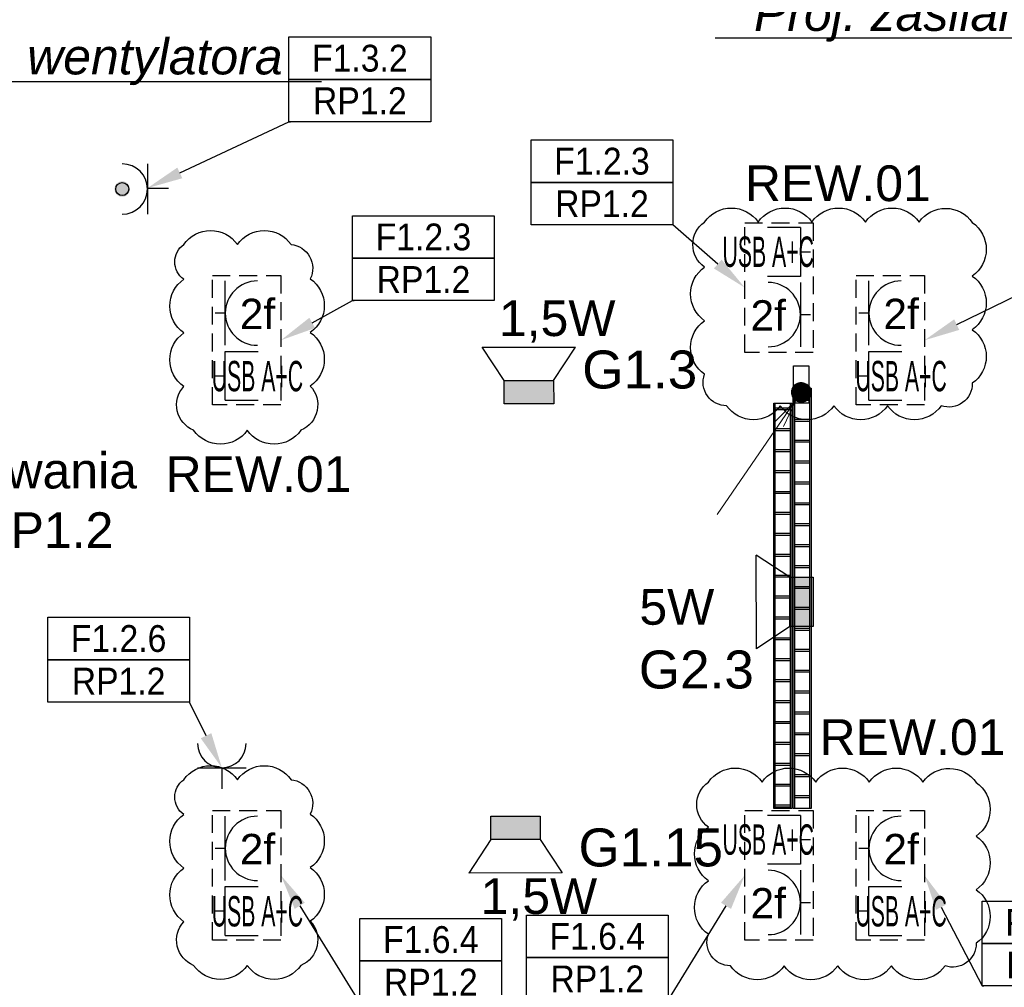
# Model space of a CAD drawing. Header units: millimetres. Extents: x 38232 to 48274, y 14703 to 20376.
# Tile 10 of 23: x 40375 to 40926, y 15299 to 15840. Entities that reach past the tile are written whole.
import ezdxf
from ezdxf import colors
from ezdxf.entities.mleader import LeaderData, LeaderLine
from ezdxf.enums import TextEntityAlignment as Align
from ezdxf.math import Vec2, Vec3

# ---------------------------------------------------------------- set-up
doc = ezdxf.new("R2010")
doc.units = ezdxf.units.MM
doc.linetypes.add('DASHED', pattern=[0.75, 0.5, -0.25])
for name, color, linetype in [('_IE_Adresy_Obwodów', 246, 'Continuous'), ('_IE_Gniazda_230V_IP20', 5, 'Continuous'), ('_IE_Gniazda_230V_IP44', 5, 'Continuous'), ('_IE_Opisy obwodów', 244, 'Continuous'), ('_IE_Radiowezel', 200, 'Continuous'), ('_IE_Radiowęzeł okablowanie', 190, 'Continuous'), ('_IE_REW01', 30, 'Continuous'), ('_IE_Strefy oddziaływania rozdzielnic elektrycznych', 240, 'Continuous'), ('_IE_Trasy kablowe IE', 150, 'Continuous'), ('_IE_Trasy kablowe IT', 94, 'Continuous'), ('_IE_Zestaw_PEL', 5, 'Continuous')]:
    doc.layers.add(name, color=color, linetype=linetype)
doc.layers.add('internet  [  sieć', color=204, linetype='Continuous', lineweight=30)
doc.layers.add('US-IT-trasy-kablowe', color=3, linetype='Continuous', lineweight=18)
doc.styles.add('ARIAL', font='arial.ttf')
doc.styles.get("Standard").update_dxf_attribs({"font": 'ARIAL.TTF'})

# ---------------------------------------------------------------- blocks, each defined once
blk = doc.blocks.new('*U5174')
at = {"layer": '_IE_Gniazda_230V_IP20', "color": 5}
for p, q in [((-13.57, -13.57), (13.57, -13.57)), ((0, -13.57), (0, -25.33))]:
    blk.add_line(p, q, dxfattribs=at)
blk.add_arc((0, 0), 13.57, 180, 0, dxfattribs=at)
at = {"layer": '_IE_Gniazda_230V_IP20', "color": 240, "style": 'ARIAL', "flags": 12}
blk.add_attdef('WYS', text='', height=17, rotation=270, dxfattribs=at).set_placement((0, 59.07), align=Align.MIDDLE)
blk.add_attdef('IL', text='', height=17, dxfattribs=at).set_placement((0, 0), align=Align.MIDDLE)
blk = doc.blocks.new('G$C06D19BF9')
at = {"layer": '_IE_Radiowezel'}
h = blk.add_hatch(color=256, dxfattribs=at)
h.dxf.hatch_style = 1
h.paths.add_polyline_path([(13.09, 13.85), (-0.02, 13.83), (0.02, -13.83), (13.13, -13.82)])
at = {"layer": '_IE_Radiowezel', "ltscale": 0.02}
for p, q in [((13.09, 13.85), (31.75, 26.18)), ((31.75, 26.18), (31.81, -26.1)), ((13.13, -13.82), (31.81, -26.1))]:
    blk.add_line(p, q, dxfattribs=at)
blk.add_lwpolyline([(13.09, 13.85), (13.13, -13.82), (0.02, -13.83), (-0.02, 13.83)], close=True, dxfattribs=at)
blk.add_lwpolyline([(13.09, 13.85), (13.13, -13.82)], dxfattribs=at)
blk = doc.blocks.new('A$C471F366E')
at = {"layer": 'US-IT-trasy-kablowe'}
for p, q in [((0, 0), (-47.02, -68.4)), ((-3.14, -4.57), (-14.37, -16.24)), ((-3.14, -4.57), (-10.02, -19.23))]:
    blk.add_line(p, q, dxfattribs=at)
blk = doc.blocks.new('*U7952')
at = {"layer": '_IE_Gniazda_230V_IP44'}
h = blk.add_hatch(color=256, dxfattribs=at)
edge = h.paths.add_edge_path()
edge.add_arc((18.26, 18.32), 4.34, 180.1805, 540.1805)
for p, q in [((32.33, 32.47), (32.42, 4.25)), ((32.37, 18.9), (44.13, 18.94))]:
    blk.add_line(p, q, dxfattribs=at)
blk.add_circle((18.26, 18.32), 3.62, dxfattribs=at)
blk.add_arc((18.26, 18.32), 14.11, 270.1805, 90.1805, dxfattribs=at)
blk = doc.blocks.new('*U22910')
h = blk.add_hatch()
h.set_pattern_fill('JIS_LC_8A', color=256, scale=15, angle=45)
h.set_pattern_definition([(90, (-3429.65, -400), (-117, 2e-14), []), (90, (-3419.05, -389.39), (-117, 2e-14), [])])
h.paths.add_polyline_path([(-1649.4, -158.3), (702.6, -158.3), (702.6, -241.7), (-1649.4, -241.7)])
for points in [[(-1649.4, -150), (702.6, -150), (702.6, -250), (-1649.4, -250)], [(-1649.4, -158.3), (702.6, -158.3), (702.6, -241.7), (-1649.4, -241.7)]]:
    blk.add_lwpolyline(points, close=True)
blk = doc.blocks.new('*U9285')
h = blk.add_hatch()
h.set_pattern_fill('JIS_LC_8A', color=256, scale=15, angle=45)
h.set_pattern_definition([(90, (-71875.58, -400), (-117, 2e-14), []), (90, (-71864.97, -389.39), (-117, 2e-14), [])])
h.paths.add_polyline_path([(-35830.6, -158.3), (-33562.1, -158.3), (-33562.1, -241.7), (-35830.6, -241.7)])
for points in [[(-35830.6, -150), (-33562.1, -150), (-33562.1, -250), (-35830.6, -250)], [(-35830.6, -158.3), (-33562.1, -158.3), (-33562.1, -241.7), (-35830.6, -241.7)]]:
    blk.add_lwpolyline(points, close=True)
blk = doc.blocks.new('*U42561')
at = {"layer": '_IE_Zestaw_PEL', "color": 230, "linetype": 'DASHED', "ltscale": 20}
for p, q in [((-2.06, 72.48), (36.24, 72.48)), ((-2.06, 0), (-2.06, 72.48)), ((36.24, 72.48), (36.24, 0)), ((36.24, 0), (-2.06, 0))]:
    blk.add_line(p, q, dxfattribs=at)
at = {"layer": '_IE_Zestaw_PEL'}
for p, q in [((5.1, 33.39), (5.1, 69.39)), ((5.1, 51.39), (-0.54, 51.39)), ((5.1, 29.98), (23.47, 29.98)), ((5.1, 2.67), (5.1, 29.98)), ((5.1, 16.17), (-0.54, 16.17)), ((5.1, 2.67), (23.47, 2.67))]:
    blk.add_line(p, q, dxfattribs=at)
blk.add_arc((23.1, 51.39), 18, 90, 270, dxfattribs=at)
at = {"layer": '_IE_Zestaw_PEL', "color": 240, "style": 'ARIAL', "flags": 12}
for tag, p in [('G4', (23.1, 51.39)), ('L4', (23.1, 16.17))]:
    blk.add_attdef(tag, text='', height=17, dxfattribs=at).set_placement(p, align=Align.MIDDLE)
blk = doc.blocks.new('*U42562')
at = {"layer": '_IE_Zestaw_PEL', "color": 230, "linetype": 'DASHED', "ltscale": 20}
for p, q in [((-2.06, 72.48), (36.24, 72.48)), ((-2.06, 0), (-2.06, 72.48)), ((36.24, 72.48), (36.24, 0)), ((36.24, 0), (-2.06, 0))]:
    blk.add_line(p, q, dxfattribs=at)
at = {"layer": '_IE_Zestaw_PEL'}
for p, q in [((29.09, 69.81), (10.71, 69.81)), ((29.09, 69.81), (29.09, 42.51)), ((29.09, 56.31), (34.72, 56.31)), ((29.09, 42.51), (10.71, 42.51)), ((29.09, 39.09), (29.09, 3.09)), ((29.09, 21.09), (34.72, 21.09))]:
    blk.add_line(p, q, dxfattribs=at)
blk.add_arc((11.09, 21.09), 18, 270, 90, dxfattribs=at)
at = {"layer": '_IE_Zestaw_PEL', "color": 240, "style": 'ARIAL', "flags": 12}
for tag, p in [('L5', (11.09, 56.31)), ('G5', (11.09, 21.09))]:
    blk.add_attdef(tag, text='', height=17, dxfattribs=at).set_placement(p, align=Align.MIDDLE)
blk = doc.blocks.new('*U42879')
at = {"layer": '_IE_Adresy_Obwodów', "color": 7}
for points in [[(-792.5, 474.4), (0, 474.4), (0, 237.2), (-792.5, 237.2)], [(-792.5, 237.2), (0, 237.2), (0, 0), (-792.5, 0)]]:
    blk.add_lwpolyline(points, close=True, dxfattribs=at)
at = {"layer": '_IE_Adresy_Obwodów', "width": 0.9, "flags": 12}
for tag, p in [('ADRES', (-396.2, 355.8)), ('ROZDZ', (-396.2, 118.6))]:
    blk.add_attdef(tag, text='', height=150, dxfattribs=at).set_placement(p, align=Align.MIDDLE)
ml = blk.add_multileader_mtext('Standard')
ml.set_content(' ')
ml.set_leader_properties()
ml.build(insert=Vec2(0, 0))
ml.multileader.update_dxf_attribs({"arrow_head_size": 200})
ctx = ml.context
ctx.base_point, ctx.arrow_head_size, ctx.plane_origin = Vec3(-13.6, 0), 200, Vec3(553.5, 71.8)
ctx.text_align_type = 2
notes = []
notes.append((ctx, [(0, (1, 1, 0), (0, 0), (-1, 0), 8, [(0, [(181.5, -367.6), (0, 0)], 0, [])])]))
ctx.mtext.insert, ctx.mtext.alignment, ctx.mtext.flow_direction = Vec3(-10, 2), 3, 5
for ctx, leaders in notes:
    for number, flags, end, landing, length, lines in leaders:
        leader = LeaderData()
        leader.index, (leader.has_last_leader_line, leader.has_dogleg_vector, leader.attachment_direction) = number, flags
        leader.last_leader_point, leader.dogleg_vector, leader.dogleg_length = Vec3(end), Vec3(landing), length
        for number, points, colour, breaks in lines:
            line = LeaderLine()
            line.index, line.vertices, line.color, line.breaks = number, Vec3.list(points), colors.encode_raw_color(colour), breaks
            leader.lines.append(line)
        ctx.leaders.append(leader)
blk = doc.blocks.new('*U42613')
at = {"layer": '_IE_Adresy_Obwodów', "color": 7}
for points in [[(-792.5, 474.4), (0, 474.4), (0, 237.2), (-792.5, 237.2)], [(-792.5, 237.2), (0, 237.2), (0, 0), (-792.5, 0)]]:
    blk.add_lwpolyline(points, close=True, dxfattribs=at)
at = {"layer": '_IE_Adresy_Obwodów', "width": 0.9, "flags": 12}
for tag, p in [('ADRES', (-396.2, 355.8)), ('ROZDZ', (-396.2, 118.6))]:
    blk.add_attdef(tag, text='', height=150, dxfattribs=at).set_placement(p, align=Align.MIDDLE)
ml = blk.add_multileader_mtext('Standard')
ml.set_content(' ')
ml.set_leader_properties()
ml.build(insert=Vec2(0, 0))
ml.multileader.update_dxf_attribs({"arrow_head_size": 200})
ctx = ml.context
ctx.base_point, ctx.arrow_head_size, ctx.plane_origin = Vec3(-784.5, 0), 200, Vec3(-1345.9, 71.8)
notes = []
notes.append((ctx, [(0, (1, 1, 0), (-792.5, 0), (1, 0), 8, [(0, [(-1584.2, -371.2), (-792.5, 0)], 0, [])])]))
ctx.mtext.insert, ctx.mtext.flow_direction = Vec3(-782.5, 2), 5
for ctx, leaders in notes:
    for number, flags, end, landing, length, lines in leaders:
        leader = LeaderData()
        leader.index, (leader.has_last_leader_line, leader.has_dogleg_vector, leader.attachment_direction) = number, flags
        leader.last_leader_point, leader.dogleg_vector, leader.dogleg_length = Vec3(end), Vec3(landing), length
        for number, points, colour, breaks in lines:
            line = LeaderLine()
            line.index, line.vertices, line.color, line.breaks = number, Vec3.list(points), colors.encode_raw_color(colour), breaks
            leader.lines.append(line)
        ctx.leaders.append(leader)
blk = doc.blocks.new('*U36951')
at = {"layer": '_IE_Adresy_Obwodów', "color": 7}
for points in [[(-792.5, 474.4), (0, 474.4), (0, 237.2), (-792.5, 237.2)], [(-792.5, 237.2), (0, 237.2), (0, 0), (-792.5, 0)]]:
    blk.add_lwpolyline(points, close=True, dxfattribs=at)
at = {"layer": '_IE_Adresy_Obwodów', "width": 0.9, "flags": 12}
for tag, p in [('ADRES', (-396.2, 355.8)), ('ROZDZ', (-396.2, 118.6))]:
    blk.add_attdef(tag, text='', height=150, dxfattribs=at).set_placement(p, align=Align.MIDDLE)
ml = blk.add_multileader_mtext('Standard')
ml.set_content(' ')
ml.set_leader_properties()
ml.build(insert=Vec2(0, 0))
ml.multileader.update_dxf_attribs({"arrow_head_size": 200})
ctx = ml.context
ctx.base_point, ctx.arrow_head_size, ctx.plane_origin = Vec3(-784.5, 0), 200, Vec3(-1345.9, 71.8)
notes = []
notes.append((ctx, [(0, (1, 1, 0), (-792.5, 0), (1, 0), 8, [(0, [(-1193.3, -222.3), (-792.5, 0)], 0, [])])]))
ctx.mtext.insert, ctx.mtext.flow_direction = Vec3(-782.5, 2), 5
for ctx, leaders in notes:
    for number, flags, end, landing, length, lines in leaders:
        leader = LeaderData()
        leader.index, (leader.has_last_leader_line, leader.has_dogleg_vector, leader.attachment_direction) = number, flags
        leader.last_leader_point, leader.dogleg_vector, leader.dogleg_length = Vec3(end), Vec3(landing), length
        for number, points, colour, breaks in lines:
            line = LeaderLine()
            line.index, line.vertices, line.color, line.breaks = number, Vec3.list(points), colors.encode_raw_color(colour), breaks
            leader.lines.append(line)
        ctx.leaders.append(leader)
blk = doc.blocks.new('*U36955')
at = {"layer": '_IE_Adresy_Obwodów', "color": 7}
for points in [[(-792.5, 474.4), (0, 474.4), (0, 237.2), (-792.5, 237.2)], [(-792.5, 237.2), (0, 237.2), (0, 0), (-792.5, 0)]]:
    blk.add_lwpolyline(points, close=True, dxfattribs=at)
at = {"layer": '_IE_Adresy_Obwodów', "width": 0.9, "flags": 12}
for tag, p in [('ADRES', (-396.2, 355.8)), ('ROZDZ', (-396.2, 118.6))]:
    blk.add_attdef(tag, text='', height=150, dxfattribs=at).set_placement(p, align=Align.MIDDLE)
ml = blk.add_multileader_mtext('Standard')
ml.set_content(' ')
ml.set_leader_properties()
ml.build(insert=Vec2(0, 0))
ml.multileader.update_dxf_attribs({"arrow_head_size": 200})
ctx = ml.context
ctx.base_point, ctx.arrow_head_size, ctx.plane_origin = Vec3(-13.6, 0), 200, Vec3(553.5, 71.8)
ctx.text_align_type = 2
notes = []
notes.append((ctx, [(0, (1, 1, 0), (0, 0), (-1, 0), 8, [(0, [(402.2, -351.5), (0, 0)], 0, [])])]))
ctx.mtext.insert, ctx.mtext.alignment, ctx.mtext.flow_direction = Vec3(-10, 2), 3, 5
for ctx, leaders in notes:
    for number, flags, end, landing, length, lines in leaders:
        leader = LeaderData()
        leader.index, (leader.has_last_leader_line, leader.has_dogleg_vector, leader.attachment_direction) = number, flags
        leader.last_leader_point, leader.dogleg_vector, leader.dogleg_length = Vec3(end), Vec3(landing), length
        for number, points, colour, breaks in lines:
            line = LeaderLine()
            line.index, line.vertices, line.color, line.breaks = number, Vec3.list(points), colors.encode_raw_color(colour), breaks
            leader.lines.append(line)
        ctx.leaders.append(leader)
blk = doc.blocks.new('*U42622')
at = {"layer": '_IE_Adresy_Obwodów', "color": 7}
for points in [[(-792.5, 474.4), (0, 474.4), (0, 237.2), (-792.5, 237.2)], [(-792.5, 237.2), (0, 237.2), (0, 0), (-792.5, 0)]]:
    blk.add_lwpolyline(points, close=True, dxfattribs=at)
at = {"layer": '_IE_Adresy_Obwodów', "width": 0.9, "flags": 12}
for tag, p in [('ADRES', (-396.2, 355.8)), ('ROZDZ', (-396.2, 118.6))]:
    blk.add_attdef(tag, text='', height=150, dxfattribs=at).set_placement(p, align=Align.MIDDLE)
ml = blk.add_multileader_mtext('Standard')
ml.set_content(' ')
ml.set_leader_properties()
ml.build(insert=Vec2(0, 0))
ml.multileader.update_dxf_attribs({"arrow_head_size": 200})
ctx = ml.context
ctx.base_point, ctx.arrow_head_size, ctx.plane_origin = Vec3(-784.5, 0), 200, Vec3(-1345.9, 71.8)
notes = []
notes.append((ctx, [(0, (1, 1, 0), (-792.5, 0), (1, 0), 8, [(0, [(-1314.9, -253.9), (-792.5, 0)], 0, [])])]))
ctx.mtext.insert, ctx.mtext.flow_direction = Vec3(-782.5, 2), 5
for ctx, leaders in notes:
    for number, flags, end, landing, length, lines in leaders:
        leader = LeaderData()
        leader.index, (leader.has_last_leader_line, leader.has_dogleg_vector, leader.attachment_direction) = number, flags
        leader.last_leader_point, leader.dogleg_vector, leader.dogleg_length = Vec3(end), Vec3(landing), length
        for number, points, colour, breaks in lines:
            line = LeaderLine()
            line.index, line.vertices, line.color, line.breaks = number, Vec3.list(points), colors.encode_raw_color(colour), breaks
            leader.lines.append(line)
        ctx.leaders.append(leader)
blk = doc.blocks.new('*U42650')
at = {"layer": '_IE_Adresy_Obwodów', "color": 7}
for points in [[(-792.5, 474.4), (0, 474.4), (0, 237.2), (-792.5, 237.2)], [(-792.5, 237.2), (0, 237.2), (0, 0), (-792.5, 0)]]:
    blk.add_lwpolyline(points, close=True, dxfattribs=at)
at = {"layer": '_IE_Adresy_Obwodów', "width": 0.9, "flags": 12}
for tag, p in [('ADRES', (-396.2, 355.8)), ('ROZDZ', (-396.2, 118.6))]:
    blk.add_attdef(tag, text='', height=150, dxfattribs=at).set_placement(p, align=Align.MIDDLE)
ml = blk.add_multileader_mtext('Standard')
ml.set_content(' ')
ml.set_leader_properties()
ml.build(insert=Vec2(0, 0))
ml.multileader.update_dxf_attribs({"arrow_head_size": 200})
ctx = ml.context
ctx.base_point, ctx.arrow_head_size, ctx.plane_origin = Vec3(-784.5, 0), 200, Vec3(-1345.9, 71.8)
notes = []
notes.append((ctx, [(0, (1, 1, 0), (-792.5, 0), (1, 0), 8, [(0, [(-1115.3, 618.3), (-792.5, 0)], 0, [])])]))
ctx.mtext.insert, ctx.mtext.flow_direction = Vec3(-782.5, 2), 5
for ctx, leaders in notes:
    for number, flags, end, landing, length, lines in leaders:
        leader = LeaderData()
        leader.index, (leader.has_last_leader_line, leader.has_dogleg_vector, leader.attachment_direction) = number, flags
        leader.last_leader_point, leader.dogleg_vector, leader.dogleg_length = Vec3(end), Vec3(landing), length
        for number, points, colour, breaks in lines:
            line = LeaderLine()
            line.index, line.vertices, line.color, line.breaks = number, Vec3.list(points), colors.encode_raw_color(colour), breaks
            leader.lines.append(line)
        ctx.leaders.append(leader)
blk = doc.blocks.new('*U42660')
at = {"layer": '_IE_Adresy_Obwodów', "color": 7}
for points in [[(-792.5, 474.4), (0, 474.4), (0, 237.2), (-792.5, 237.2)], [(-792.5, 237.2), (0, 237.2), (0, 0), (-792.5, 0)]]:
    blk.add_lwpolyline(points, close=True, dxfattribs=at)
at = {"layer": '_IE_Adresy_Obwodów', "width": 0.9, "flags": 12}
for tag, p in [('ADRES', (-396.2, 355.8)), ('ROZDZ', (-396.2, 118.6))]:
    blk.add_attdef(tag, text='', height=150, dxfattribs=at).set_placement(p, align=Align.MIDDLE)
ml = blk.add_multileader_mtext('Standard')
ml.set_content(' ')
ml.set_leader_properties()
ml.build(insert=Vec2(0, 0))
ml.multileader.update_dxf_attribs({"arrow_head_size": 200})
ctx = ml.context
ctx.base_point, ctx.arrow_head_size, ctx.plane_origin = Vec3(-784.5, 0), 200, Vec3(-1345.9, 71.8)
notes = []
notes.append((ctx, [(0, (1, 1, 0), (-792.5, 0), (1, 0), 8, [(0, [(-1234.5, 714.7), (-792.5, 0)], 0, [])])]))
ctx.mtext.insert, ctx.mtext.flow_direction = Vec3(-782.5, 2), 5
for ctx, leaders in notes:
    for number, flags, end, landing, length, lines in leaders:
        leader = LeaderData()
        leader.index, (leader.has_last_leader_line, leader.has_dogleg_vector, leader.attachment_direction) = number, flags
        leader.last_leader_point, leader.dogleg_vector, leader.dogleg_length = Vec3(end), Vec3(landing), length
        for number, points, colour, breaks in lines:
            line = LeaderLine()
            line.index, line.vertices, line.color, line.breaks = number, Vec3.list(points), colors.encode_raw_color(colour), breaks
            leader.lines.append(line)
        ctx.leaders.append(leader)
blk = doc.blocks.new('*U36976')
at = {"layer": '_IE_Adresy_Obwodów', "color": 7}
for points in [[(-792.5, 474.4), (0, 474.4), (0, 237.2), (-792.5, 237.2)], [(-792.5, 237.2), (0, 237.2), (0, 0), (-792.5, 0)]]:
    blk.add_lwpolyline(points, close=True, dxfattribs=at)
at = {"layer": '_IE_Adresy_Obwodów', "width": 0.9, "flags": 12}
for tag, p in [('ADRES', (-396.2, 355.8)), ('ROZDZ', (-396.2, 118.6))]:
    blk.add_attdef(tag, text='', height=150, dxfattribs=at).set_placement(p, align=Align.MIDDLE)
ml = blk.add_multileader_mtext('Standard')
ml.set_content(' ')
ml.set_leader_properties()
ml.build(insert=Vec2(0, 0))
ml.multileader.update_dxf_attribs({"arrow_head_size": 200})
ctx = ml.context
ctx.base_point, ctx.arrow_head_size, ctx.plane_origin = Vec3(-13.6, 0), 200, Vec3(553.5, 71.8)
ctx.text_align_type = 2
notes = []
notes.append((ctx, [(0, (1, 1, 0), (0, 0), (-1, 0), 8, [(0, [(428.3, 696.7), (0, 0)], 0, [])])]))
ctx.mtext.insert, ctx.mtext.alignment, ctx.mtext.flow_direction = Vec3(-10, 2), 3, 5
for ctx, leaders in notes:
    for number, flags, end, landing, length, lines in leaders:
        leader = LeaderData()
        leader.index, (leader.has_last_leader_line, leader.has_dogleg_vector, leader.attachment_direction) = number, flags
        leader.last_leader_point, leader.dogleg_vector, leader.dogleg_length = Vec3(end), Vec3(landing), length
        for number, points, colour, breaks in lines:
            line = LeaderLine()
            line.index, line.vertices, line.color, line.breaks = number, Vec3.list(points), colors.encode_raw_color(colour), breaks
            leader.lines.append(line)
        ctx.leaders.append(leader)

msp = doc.modelspace()

# ---------------------------------------------------------------- hatches: boundary and pattern name
at = {"layer": 'US-IT-trasy-kablowe', "lineweight": 25, "ltscale": 3}
h = msp.add_hatch(dxfattribs=at)
h.set_pattern_fill('ANSI31', color=256)
h.set_pattern_definition([(45, (13640.96783, 13994.39293), (-0.08838834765, 0.08838834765), [])])
h.paths.add_polyline_path([(40815.71, 15636.41, 0.599822), (40807.15, 15631.84, 0.24369), (40809.48, 15627.35), (40809.49, 15627.37), (40812.64, 15631.94)])
h.paths.add_polyline_path([(40818.15, 15631.84, 0.250139), (40815.71, 15636.41), (40812.64, 15631.94), (40809.49, 15627.37), (40809.48, 15627.35, 0.049695), (40810.43, 15626.81), (40814.87, 15626.81, 0.297339)])

# ---------------------------------------------------------------- linework, layer by layer
at = {"layer": '_IE_REW01'}
for points in [[(40758.53, 15727.21, -0.5206), (40788.53, 15727.21, -0.5206), (40818.53, 15727.21, -0.5206), (40848.53, 15727.21, -0.5206), (40878.53, 15727.21, -0.5206), (40908.28, 15726.96, -0.5206), (40908.28, 15696.96, -0.5206), (40908.28, 15666.96, -0.5206), (40908.28, 15636.96, -0.5206), (40890.89, 15624.36, -0.5206), (40860.89, 15624.36, -0.5206), (40830.89, 15624.36, -0.5206), (40800.89, 15624.36, -0.5206), (40770.89, 15624.36, -0.5206), (40758.53, 15641.99, -0.5206), (40758.53, 15671.99, -0.5206), (40758.53, 15701.99, -0.5206), (40758.53, 15727.21, -0.5206)], [(40467.28, 15714.63, -0.5206), (40497.28, 15714.63, -0.5206), (40527.28, 15714.63, -0.5206), (40538.05, 15695.4, -0.5206), (40538.05, 15665.4, -0.5206), (40538.05, 15635.4, -0.5206), (40532.79, 15610.66, -0.5206), (40502.79, 15610.66, -0.5206), (40472.79, 15610.66, -0.5206), (40467.28, 15635.15, -0.5206), (40467.28, 15665.15, -0.5206), (40467.28, 15695.15, -0.5206), (40467.28, 15714.63, -0.5206)], [(40467.28, 15415.14, -0.5206), (40497.28, 15415.14, -0.5206), (40527.28, 15415.14, -0.5206), (40538.05, 15395.92, -0.5206), (40538.05, 15365.92, -0.5206), (40538.05, 15335.92, -0.5206), (40532.79, 15311.18, -0.5206), (40502.79, 15311.18, -0.5206), (40472.79, 15311.18, -0.5206), (40467.28, 15335.67, -0.5206), (40467.28, 15365.67, -0.5206), (40467.28, 15395.67, -0.5206), (40467.28, 15415.14, -0.5206)], [(40760.69, 15413.82, -0.5206), (40790.69, 15413.82, -0.5206), (40820.69, 15413.82, -0.5206), (40850.69, 15413.82, -0.5206), (40880.69, 15413.82, -0.5206), (40910.44, 15413.57, -0.5206), (40910.44, 15383.57, -0.5206), (40910.44, 15353.57, -0.5206), (40910.44, 15323.57, -0.5206), (40893.05, 15310.97, -0.5206), (40863.05, 15310.97, -0.5206), (40833.05, 15310.97, -0.5206), (40803.05, 15310.97, -0.5206), (40773.05, 15310.97, -0.5206), (40760.69, 15328.61, -0.5206), (40760.69, 15358.61, -0.5206), (40760.69, 15388.61, -0.5206), (40760.69, 15413.82, -0.5206)]]:
    msp.add_lwpolyline(points, format="xyb", close=True, dxfattribs=at)
at = {"layer": 'internet  [  sieć'}
msp.add_lwpolyline([(40808.25, 15646.65), (40816.88, 15646.65), (40816.88, 15625.81), (40808.25, 15625.81)], close=True, dxfattribs=at)
at = {"layer": 'US-IT-trasy-kablowe'}
msp.add_circle((40812.65, 15631.84), 5.5, dxfattribs=at)

# ---------------------------------------------------------------- block references
for p, rotation in [((40660.32, 15625.4), 90), ((40819.3, 15514.62), 180), ((40652.8, 15394.72), 270)]:
    msp.add_blockref('G$C06D19BF9', p, dxfattribs=dict(rotation=rotation))
at = {"layer": '_IE_Adresy_Obwodów', "xscale": 0.1, "yscale": 0.1, "zscale": 0.1}
for name, p, values in [('*U42613', (40605.36, 15783.3), {'ADRES': 'F1.3.2', 'ROZDZ': 'RP1.2'}), ('*U36955', (40740.77, 15725.67), {'ADRES': 'F1.2.3', 'ROZDZ': 'RP1.2'}), ('*U42622', (41013.09, 15686.44), {'ADRES': 'F1.2.4', 'ROZDZ': 'RP1.2'}), ('*U36951', (40640.94, 15683.28), {'ADRES': 'F1.2.3', 'ROZDZ': 'RP1.2'}), ('*U42879', (40470.43, 15458.55, 250), {'ADRES': 'F1.2.6', 'ROZDZ': 'RP1.2'}), ('*U42660', (40645.06, 15290.09), {'ADRES': 'F1.6.4', 'ROZDZ': 'RP1.2'}), ('*U36976', (40738.17, 15291.9), {'ADRES': 'F1.6.4', 'ROZDZ': 'RP1.2'}), ('*U42650', (40993.13, 15299.73), {'ADRES': 'F1.6.3', 'ROZDZ': 'RP1.2'})]:
    msp.add_blockref(name, p, dxfattribs=at).add_auto_attribs(values)
at = {"layer": '_IE_Gniazda_230V_IP20'}
msp.add_blockref('*U5174', (40488.58, 15435.36, 250), dxfattribs=at)
at = {"layer": '_IE_Gniazda_230V_IP44', "rotation": 359.8194695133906}
msp.add_blockref('*U7952', (40414.51, 15727.38), dxfattribs=at)
at = {"layer": '_IE_Trasy kablowe IE', "xscale": 0.1, "yscale": 0.1, "zscale": 0.1, "rotation": 270}
msp.add_blockref('*U9285', (40822.29, 12042.8), dxfattribs=at)
at = {"layer": '_IE_Trasy kablowe IT', "xscale": 0.1, "yscale": 0.1, "zscale": 0.1, "rotation": 90}
msp.add_blockref('*U22910', (40793.14, 15563.95), dxfattribs=at)
at = {"layer": '_IE_Zestaw_PEL'}
ref = msp.add_blockref('*U42562', (40783.06, 15654.27), dxfattribs=at)
ref.add_attrib('L5', 'USB A+C', dxfattribs={"color": 240, "height": 17, "style": 'ARIAL', "width": 0.5, "flags": 12}).set_placement((40794.14, 15710.58), align=Align.MIDDLE)
ref.add_attrib('G5', '2f', dxfattribs={"color": 240, "height": 17, "style": 'ARIAL', "flags": 12}).set_placement((40794.14, 15675.36), align=Align.MIDDLE)
ref = msp.add_blockref('*U42561', (40485.36, 15624.81), dxfattribs=at)
ref.add_attrib('L4', 'USB A+C', dxfattribs={"color": 240, "height": 17, "style": 'ARIAL', "width": 0.5, "flags": 12}).set_placement((40508.46, 15640.98), align=Align.MIDDLE)
ref.add_attrib('G4', '2f', dxfattribs={"color": 240, "height": 17, "style": 'ARIAL', "flags": 12}).set_placement((40508.46, 15676.2), align=Align.MIDDLE)
ref = msp.add_blockref('*U42561', (40845.36, 15624.81), dxfattribs=at)
ref.add_attrib('L4', 'USB A+C', dxfattribs={"color": 240, "height": 17, "style": 'ARIAL', "width": 0.5, "flags": 12}).set_placement((40868.46, 15640.98), align=Align.MIDDLE)
ref.add_attrib('G4', '2f', dxfattribs={"color": 240, "height": 17, "style": 'ARIAL', "flags": 12}).set_placement((40868.46, 15676.2), align=Align.MIDDLE)
ref = msp.add_blockref('*U42561', (40485.36, 15325.32), dxfattribs=at)
ref.add_attrib('L4', 'USB A+C', dxfattribs={"color": 240, "height": 17, "style": 'ARIAL', "width": 0.5, "flags": 12}).set_placement((40508.46, 15341.5), align=Align.MIDDLE)
ref.add_attrib('G4', '2f', dxfattribs={"color": 240, "height": 17, "style": 'ARIAL', "flags": 12}).set_placement((40508.46, 15376.72), align=Align.MIDDLE)
ref = msp.add_blockref('*U42562', (40783.06, 15325.32), dxfattribs=at)
ref.add_attrib('L5', 'USB A+C', dxfattribs={"color": 240, "height": 17, "style": 'ARIAL', "width": 0.5, "flags": 12}).set_placement((40794.14, 15381.64), align=Align.MIDDLE)
ref.add_attrib('G5', '2f', dxfattribs={"color": 240, "height": 17, "style": 'ARIAL', "flags": 12}).set_placement((40794.14, 15346.42), align=Align.MIDDLE)
ref = msp.add_blockref('*U42561', (40845.36, 15325.32), dxfattribs=at)
ref.add_attrib('L4', 'USB A+C', dxfattribs={"color": 240, "height": 17, "style": 'ARIAL', "width": 0.5, "flags": 12}).set_placement((40868.46, 15341.5), align=Align.MIDDLE)
ref.add_attrib('G4', '2f', dxfattribs={"color": 240, "height": 17, "style": 'ARIAL', "flags": 12}).set_placement((40868.46, 15376.72), align=Align.MIDDLE)
at = {"layer": 'US-IT-trasy-kablowe'}
msp.add_blockref('A$C471F366E', (40812.64, 15631.94), dxfattribs=at)

# ---------------------------------------------------------------- texts
at = {"layer": '_IE_Radiowezel', "char_height": 20, "width": 103.8917, "attachment_point": 1, "style": 'ARIAL'}
for s, insert in [('1,5W', (40643.53, 15683.38)), ('5W', (40722.1, 15521.85)), ('1,5W', (40633.3, 15359.99))]:
    msp.add_mtext(s, dxfattribs=dict(at, insert=insert))
at = {"layer": '_IE_Radiowęzeł okablowanie', "char_height": 17, "width": 908.1112, "attachment_point": 1}
for s, insert in [('{\\H1.25x;G1.3}', (40690.1, 15655.29)), ('{\\H1.25x;G2.3}', (40721.78, 15487.42)), ('{\\H1.25x;G1.15}', (40688.02, 15387.84))]:
    msp.add_mtext(s, dxfattribs=dict(at, insert=insert))
at = {"layer": '_IE_REW01', "char_height": 20, "width": 190.5972, "attachment_point": 1}
for insert in [(40781.1, 15758.87), (40457.09, 15596.17), (40822.85, 15448.99)]:
    msp.add_mtext('REW.01', dxfattribs=dict(at, insert=insert))
at = {"layer": '_IE_Strefy oddziaływania rozdzielnic elektrycznych', "insert": (39895.75, 15598.1), "char_height": 20, "width": 832.9262, "attachment_point": 1}
msp.add_mtext('\\pxqc;Strefa oddziaływania \\Prozdzielnicy RP1.2', dxfattribs=at)

# ---------------------------------------------------------------- leaders
at = {"layer": '_IE_Opisy obwodów'}
ml = msp.add_multileader_mtext('Standard', dxfattribs=at)
ml.set_content('{\\fArial|b0|i1|c238|p34;Proj. zasilanie wentylatora \\P0,1kW/230V}', color=256)
ml.set_leader_properties()
ml.build(insert=Vec2(0, 0))
ml.multileader.update_dxf_attribs({"text_left_attachment_type": 6, "text_right_attachment_type": 6, "dogleg_length": 0.36, "arrow_head_size": 20})
ctx = ml.context
ctx.base_point, ctx.char_height, ctx.arrow_head_size, ctx.plane_origin = Vec3(40786.19, 15830.12), 20, 20, Vec3(41337.55, 15439.27)
ctx.left_attachment, ctx.right_attachment, ctx.text_align_type = 6, 6, 2
notes = []
notes.append((ctx, [(0, (1, 1, 0), (41113.09, 15830.12), (-1, 0), 0.36, [(0, [(41201.87, 15838.34), (41113.09, 15830.12)], 0, [])])]))
ctx.mtext.insert, ctx.mtext.alignment, ctx.mtext.flow_direction = Vec3(41110.73, 15854.16), 3, 5
ml = msp.add_multileader_mtext('Standard', dxfattribs=at)
ml.set_content('{\\fArial|b0|i1|c238|p34;Proj. zasilanie wentylatora \\P0,1kW/230V}', color=256)
ml.set_leader_properties()
ml.build(insert=Vec2(0, 0))
ml.multileader.update_dxf_attribs({"text_left_attachment_type": 6, "text_right_attachment_type": 6, "dogleg_length": 0.36, "arrow_head_size": 20})
ctx = ml.context
ctx.base_point, ctx.char_height, ctx.arrow_head_size, ctx.plane_origin = Vec3(40196.01, 15805.77), 20, 20, Vec3(40233.87, 15276.9)
ctx.left_attachment, ctx.right_attachment = 6, 6
notes.append((ctx, [(0, (1, 1, 0), (40195.65, 15805.77), (1, 0), 0.36, [(0, [(40138.75, 15770.62), (40195.65, 15805.77)], 0, [])])]))
ctx.mtext.insert, ctx.mtext.flow_direction = Vec3(40198.01, 15829.81), 5
for ctx, leaders in notes:
    for number, flags, end, landing, length, lines in leaders:
        leader = LeaderData()
        leader.index, (leader.has_last_leader_line, leader.has_dogleg_vector, leader.attachment_direction) = number, flags
        leader.last_leader_point, leader.dogleg_vector, leader.dogleg_length = Vec3(end), Vec3(landing), length
        for number, points, colour, breaks in lines:
            line = LeaderLine()
            line.index, line.vertices, line.color, line.breaks = number, Vec3.list(points), colors.encode_raw_color(colour), breaks
            leader.lines.append(line)
        ctx.leaders.append(leader)

doc.saveas('drawing.dxf')
